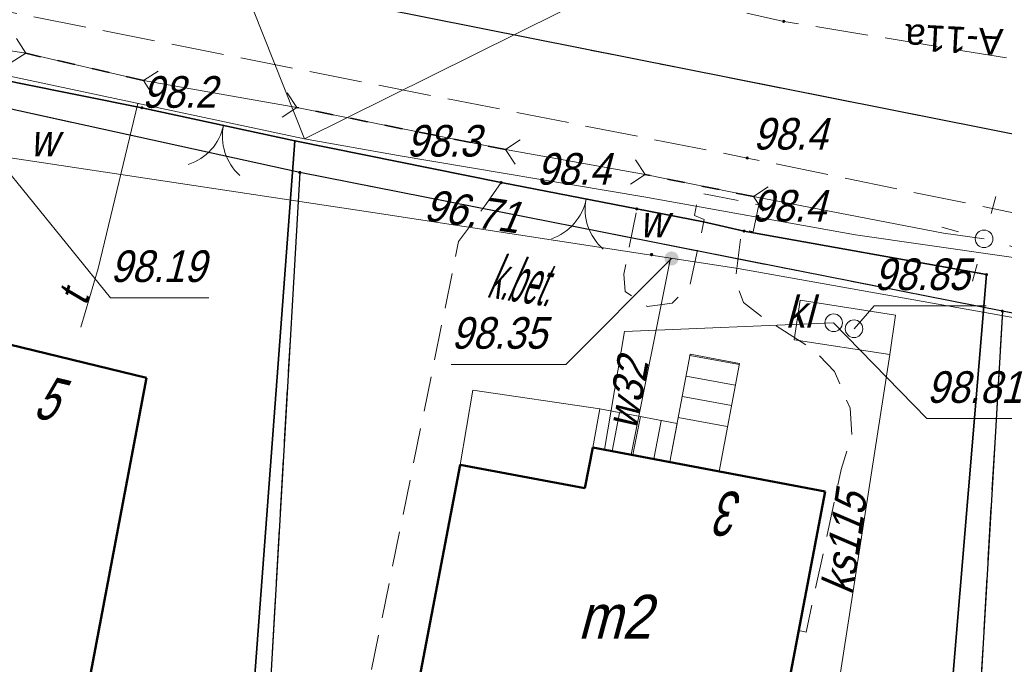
# Model space of a CAD drawing. Extents: x 6530721 to 6531385, y 5978377 to 5979143.
# Tile 31 of 146: x 6530848 to 6530876, y 5978920 to 5978938. Entities that reach past the tile are written whole.
import ezdxf
from ezdxf.enums import TextEntityAlignment as Align

# ---------------------------------------------------------------- set-up
doc = ezdxf.new("R2010")
doc.units = 0
for name, pattern in [('AB_rokocin 2014-08-13 AC2004$0$1.5_0.5', [2, 1.5, -0.5]), ('AB_rokocin 2014-08-13 AC2004$0$ib05_500', [1, 0.5, -0.5]), ('AB_rokocin 2014-08-13 AC2004$0$l217_500', [2, 1.5, -0.5]), ('AB_rokocin 2014-08-13 AC2004$0$l219_500', [0]), ('AB_rokocin 2014-08-13 AC2004$0$mz1.0_0.5', [1.5, 1, -0.5])]:
    doc.linetypes.add(name, pattern=pattern)
for name, color, linetype, lineweight in [('AB-wymiarowa', 7, 'Continuous', 30), ('AB_rokocin 2014-08-13 AC2004$0$203-Punkt załamania granicy działki nie stabilizowany', 7, 'Continuous', 18), ('AB_rokocin 2014-08-13 AC2004$0$217-Granica konturu klasyfikcyjnego', 7, 'Continuous', 18), ('AB_rokocin 2014-08-13 AC2004$0$219-Linia granicy', 7, 'Continuous', 18), ('AB_rokocin 2014-08-13 AC2004$0$312-Budynek', 7, 'Continuous', 18), ('AB_rokocin 2014-08-13 AC2004$0$312-Numer ewidencyjny budynku-Atr124', 7, 'Continuous', 18), ('AB_rokocin 2014-08-13 AC2004$0$352-schody (powierzchnia)', 7, 'Continuous', 18), ('AB_rokocin 2014-08-13 AC2004$0$433-Chodnik', 7, 'Continuous', 18), ('AB_rokocin 2014-08-13 AC2004$0$510-Podpora jednosłupowa symb.-SEPOW', 7, 'Continuous', 18), ('AB_rokocin 2014-08-13 AC2004$0$621-Punkt rzędnej przewodu-SWPOD', 7, 'Continuous', 18), ('AB_rokocin 2014-08-13 AC2004$0$621-Punkt rzędnej przewodu-SWPOD-Atr2', 7, 'Continuous', 18), ('AB_rokocin 2014-08-13 AC2004$0$685-Osadnik kanal. lokalnej szambo - obrys-SK', 7, 'Continuous', 18), ('AB_rokocin 2014-08-13 AC2004$0$685-Osadnik kanal. lokalnej szambo - obrys-SK-Atr17', 7, 'Continuous', 18), ('AB_rokocin 2014-08-13 AC2004$0$905-Brama w ogrodzeniu', 7, 'Continuous', 18), ('AB_rokocin 2014-08-13 AC2004$0$996-Tekst dodatkowy mały', 7, 'Continuous', 18), ('AB_rokocin 2014-08-13 AC2004$0$chodnik (powierzchnia)', 7, 'Continuous', 18), ('AB_rokocin 2014-08-13 AC2004$0$jezdnia (powierzchnia)', 7, 'Continuous', 18), ('AB_rokocin 2014-08-13 AC2004$0$krawężnik (linia)', 7, 'Continuous', 18), ('AB_rokocin 2014-08-13 AC2004$0$latarnia (punkt)', 7, 'Continuous', 18), ('AB_rokocin 2014-08-13 AC2004$0$ogrodzenie trwałe (linia)', 7, 'Continuous', 18), ('AB_rokocin 2014-08-13 AC2004$0$przepust (linia)', 7, 'Continuous', 18), ('AB_rokocin 2014-08-13 AC2004$0$przepust (linia) - symbol', 7, 'Continuous', 18), ('AB_rokocin 2014-08-13 AC2004$0$przewód elektroenergetyczny (linia)-SEPOD', 7, 'Continuous', 18), ('AB_rokocin 2014-08-13 AC2004$0$przewód kanalizacyjny (linia)-SK', 7, 'Continuous', 18), ('AB_rokocin 2014-08-13 AC2004$0$przewód kanalizacyjny (linia)-SK-Atr1', 7, 'Continuous', 18), ('AB_rokocin 2014-08-13 AC2004$0$przewód telekomunikacyjny (linia)-STPOD', 7, 'Continuous', 18), ('AB_rokocin 2014-08-13 AC2004$0$przewód telekomunikacyjny (linia)-STPOD-Atr1', 7, 'Continuous', 18), ('AB_rokocin 2014-08-13 AC2004$0$przewód wodociągowy (linia)-SW', 7, 'Continuous', 18), ('AB_rokocin 2014-08-13 AC2004$0$przewód wodociągowy (linia)-SW-Atr1', 7, 'Continuous', 18), ('AB_rokocin 2014-08-13 AC2004$0$punkt wysokościowy naturalny', 7, 'Continuous', 18), ('AB_rokocin 2014-08-13 AC2004$0$punkt wysokościowy naturalny-Atr2', 7, 'Continuous', 18), ('AB_rokocin 2014-08-13 AC2004$0$właz (punkt)-SK', 7, 'Continuous', 18), ('AB_rokocin 2014-08-13 AC2004$0$właz (punkt)-SK-Atr2', 7, 'Continuous', 18), ('AB_rokocin 2014-08-13 AC2004$0$zasuwa (punkt)-SW', 7, 'Continuous', 18), ('AB_rokocin 2014-08-13 AC2004$0$zasuwa (punkt)-SW-Atr17', 7, 'Continuous', 18), ('AB_rokocin 2014-08-13 AC2004$0$zasuwa (punkt)-SW-Atr2', 7, 'Continuous', 18)]:
    doc.layers.add(name, color=color, linetype=linetype, lineweight=lineweight)
for name, color, linetype in [('gaPionowe', 7, 'Continuous'), ('zzz.ga.oz_pion_wypelnienie', 7, 'Continuous'), ('zzz.gaVSDodTekst', 7, 'Continuous'), ('zzz.gaVSDomyslna', 7, 'Continuous'), ('zzz.gaVSNazwa', 7, 'Continuous'), ('zzz.gaVSStan', 7, 'Continuous'), ('zzz.gaVSWielkość', 7, 'Continuous')]:
    doc.layers.add(name, color=color, linetype=linetype)
doc.styles.add('AB_rokocin 2014-08-13 AC2004$0$Standard', font='txt')
doc.styles.add('GA4-ATR-TEXT', font='arial.ttf', dxfattribs={"width": 0.9})
doc.linetypes.add('AB_rokocin 2014-08-13 AC2004$0$902-500', pattern='A,3.75,0,[1,ksztalty.shx,S=0.5,R=0,X=0,Y=0],3.75', length=7.5)

# ---------------------------------------------------------------- blocks, each defined once
blk = doc.blocks.new('z.ga4.A_wyp_0')
at = {"color": 0, "linetype": 'Continuous', "lineweight": 0, "const_width": 30}
blk.add_lwpolyline([(356.5, 15), (-356.5, 15, -0.563712), (-391, 72.1), (-33.8, 690.9, -0.563661), (32.9, 692.3), (390.2, 73.5, -0.577186), (356.5, 15)], format="xyb", close=True, dxfattribs=at)
at = {"color": 0, "linetype": 'Continuous', "lineweight": 0}
blk.add_point((0, 725.4), dxfattribs=at)
blk = doc.blocks.new('z.ga4.A_wyp_1')
at = {"layer": 'zzz.ga.oz_pion_wypelnienie', "linetype": 'ByBlock', "lineweight": 0}
h = blk.add_hatch(color=0, dxfattribs=at)
edge = h.paths.add_edge_path()
edge.add_line((0, 30), (-356.5, 30))
edge.add_arc((-356.5, 54), 24, 211.17906, 270, ccw=False)
edge.add_arc((-356.5, 54), 24, 153.00562, 211.17906, ccw=False)
edge.add_line((-377.9, 64.9), (-20, 684.8))
edge.add_arc((-1.5, 674.1), 21.3, 87.60384, 150, ccw=False)
edge.add_arc((-1.8, 668.2), 27.3, 35.9661, 87.60384, ccw=False)
edge.add_line((20.3, 684.2), (378, 64.6))
edge.add_arc((359.5, 53.9), 21.4, -33.53983, 30.00266, ccw=False)
edge.add_arc((354.7, 57.1), 27.1, 272.94187, 326.46017, ccw=False)
edge.add_line((356.1, 30), (0, 30))
at = {"layer": 'zzz.ga.oz_pion_wypelnienie', "color": 0, "linetype": 'ByBlock', "lineweight": 0}
blk.add_lwpolyline([(0, 30), (-356.5, 30, -0.262443), (-377, 41.6, -0.259425), (-377.9, 64.9), (-20, 684.8, -0.279187), (-0.6, 695.4, -0.229204), (20.3, 684.2), (378, 64.6, -0.284586), (377.4, 42.1, -0.237857), (356.1, 30)], format="xyb", close=True, dxfattribs=at)
blk.add_point((0, 725.4), dxfattribs=at)
blk = doc.blocks.new('z.ga4.A-11a_1')
at = {"linetype": 'Continuous', "lineweight": 0}
blk.add_hatch(color=0, dxfattribs=at).paths.add_polyline_path([(315, 135), (225, 135, -0.168192), (85.9, 183.2), (53.9, 207.1, 0.332503), (-53.9, 207.1), (-85.9, 183.2, -0.168192), (-225, 135), (-315, 135), (-315, 90), (315, 90)])
blk = doc.blocks.new('A-11a-59150639148-vs')
at = {"layer": 'zzz.gaVSDomyslna', "color": 10, "lineweight": 0, "xscale": 0.8333333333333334, "yscale": 0.8333333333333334}
blk.add_blockref('z.ga4.A_wyp_0', (0, 0), dxfattribs=at)
at = {"layer": 'zzz.gaVSDomyslna', "color": 50, "lineweight": 0, "xscale": 0.8333333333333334, "yscale": 0.8333333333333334}
blk.add_blockref('z.ga4.A_wyp_1', (0, 0), dxfattribs=at)
at = {"layer": 'zzz.gaVSDomyslna', "color": 18, "lineweight": 0, "true_color": 0x000000, "xscale": 0.8333333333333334, "yscale": 0.8333333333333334}
blk.add_blockref('z.ga4.A-11a_1', (0, 0), dxfattribs=at)
at = {"layer": 'zzz.gaVSDodTekst', "style": 'GA4-ATR-TEXT', "flags": 1}
blk.add_attdef('AddText', (0, 0), '', height=1, dxfattribs=at)
at = {"layer": 'zzz.gaVSDomyslna', "style": 'GA4-ATR-TEXT', "flags": 1}
for tag in ['Width', 'Height', 'Position', 'Route']:
    blk.add_attdef(tag, (0, 0), '', height=1, dxfattribs=at)
at = {"layer": 'zzz.gaVSNazwa', "style": 'GA4-ATR-TEXT'}
blk.add_attdef('Name', (475, 377.259375), '', height=150, dxfattribs=at)
at = {"layer": 'zzz.gaVSStan', "style": 'GA4-ATR-TEXT'}
blk.add_attdef('State', (475, 122.259375), '', height=150, dxfattribs=at)
at = {"layer": 'zzz.gaVSWielkość', "style": 'GA4-ATR-TEXT', "flags": 1}
blk.add_attdef('Size', (0, 0), '', height=1, dxfattribs=at)
blk = doc.blocks.new('AB_rokocin 2014-08-13 AC2004$0$PW01')
at = {"linetype": 'Continuous', "lineweight": 13}
h = blk.add_hatch(color=0, dxfattribs=at)
edge = h.paths.add_edge_path()
edge.add_arc((0, 0), 0.045, 0, 360)
blk = doc.blocks.new('AB_rokocin 2014-08-13 AC2004$0$905')
at = {"color": 0, "linetype": 'Continuous', "lineweight": 0}
for centre, start, end in [((-1.5, 0), 0, 60), ((1.5, 0), 120, 180)]:
    blk.add_arc(centre, 1.5, start, end, dxfattribs=at)
blk = doc.blocks.new('AB_rokocin 2014-08-13 AC2004$0$621')
at = {"linetype": 'Continuous', "lineweight": 0}
h = blk.add_hatch(color=0, dxfattribs=at)
edge = h.paths.add_edge_path()
edge.add_arc((0, 0), 0.05, 0, 360)
blk = doc.blocks.new('AB_rokocin 2014-08-13 AC2004$0$US25')
at = {"linetype": 'Continuous', "lineweight": 0}
h = blk.add_hatch(color=0, dxfattribs=at)
edge = h.paths.add_edge_path()
edge.add_arc((0, 0), 0.2, 0, 360)
blk = doc.blocks.new('AB_rokocin 2014-08-13 AC2004$0$US22')
at = {"color": 0, "linetype": 'Continuous', "lineweight": 13}
blk.add_circle((0, 0), 0.25, dxfattribs=at)
blk = doc.blocks.new('AB_rokocin 2014-08-13 AC2004$0$SM01')
at = {"color": 0, "linetype": 'Continuous', "lineweight": 13}
for p, q in [((-0.531, 0.53), (-0.884, 0.883)), ((0.53, 0.53), (0.883, 0.883)), ((-0.531, -0.531), (-0.884, -0.884)), ((0.53, -0.531), (0.883, -0.884))]:
    blk.add_line(p, q, dxfattribs=at)
blk = doc.blocks.new('AB_rokocin 2014-08-13 AC2004$0$510')
at = {"color": 0, "linetype": 'Continuous', "lineweight": 0}
blk.add_circle((0, 0), 0.25, dxfattribs=at)
blk = doc.blocks.new('AB_rokocin 2014-08-13 AC2004$0$IB05')
at = {"color": 0, "linetype": 'Continuous', "lineweight": 13}
for q in [(0.354, 0.354), (0.354, -0.354)]:
    blk.add_line((0, 0), q, dxfattribs=at)
blk = doc.blocks.new('AB_rokocin 2014-08-13 AC2004$0$203')
at = {"linetype": 'Continuous', "lineweight": 0}
h = blk.add_hatch(color=0, dxfattribs=at)
edge = h.paths.add_edge_path()
edge.add_arc((0, 0), 0.045, 0, 360)
blk = doc.blocks.new('AB_rokocin 2014-08-13 AC2004')
at = {"layer": 'AB_rokocin 2014-08-13 AC2004$0$217-Granica konturu klasyfikcyjnego', "color": 3, "linetype": 'AB_rokocin 2014-08-13 AC2004$0$l217_500', "lineweight": 18, "flags": 128}
for points in [[(6530781.718, 5978953.945), (6530896.92, 5978931.04)], [(6530781.718, 5978953.945), (6530896.92, 5978931.04)], [(6530836.09, 5978938.41), (6530855.81, 5978934.09)], [(6530836.09, 5978938.41), (6530855.81, 5978934.09)], [(6530853.88, 5978900.46), (6530855.81, 5978934.09)], [(6530853.88, 5978900.46), (6530855.81, 5978934.09)], [(6530855.81, 5978934.09), (6530875.8, 5978930.14)], [(6530855.81, 5978934.09), (6530875.8, 5978930.14)], [(6530873.77, 5978895.1), (6530875.8, 5978930.14)], [(6530873.77, 5978895.1), (6530875.8, 5978930.14)], [(6530875.8, 5978930.14), (6530896.71, 5978926.1)], [(6530875.8, 5978930.14), (6530896.71, 5978926.1)]]:
    blk.add_lwpolyline(points, dxfattribs=at)
at = {"layer": 'AB_rokocin 2014-08-13 AC2004$0$219-Linia granicy', "color": 92, "linetype": 'AB_rokocin 2014-08-13 AC2004$0$l219_500', "lineweight": 30, "flags": 128}
for points in [[(6530896.92, 5978931.04), (6530781.718, 5978953.945)], [(6530896.92, 5978931.04), (6530781.718, 5978953.945)], [(6530855.81, 5978934.09), (6530836.09, 5978938.41)], [(6530855.81, 5978934.09), (6530836.09, 5978938.41)], [(6530855.81, 5978934.09), (6530853.88, 5978900.46)], [(6530855.81, 5978934.09), (6530853.88, 5978900.46)], [(6530875.8, 5978930.14), (6530855.81, 5978934.09)], [(6530875.8, 5978930.14), (6530855.81, 5978934.09)], [(6530875.8, 5978930.14), (6530873.77, 5978895.1)], [(6530875.8, 5978930.14), (6530873.77, 5978895.1)], [(6530896.71, 5978926.1), (6530875.8, 5978930.14)], [(6530896.71, 5978926.1), (6530875.8, 5978930.14)]]:
    blk.add_lwpolyline(points, dxfattribs=at)
at = {"layer": 'AB_rokocin 2014-08-13 AC2004$0$312-Budynek', "color": 250, "linetype": 'Continuous', "lineweight": 50, "flags": 128}
for points in [[(6530847.19, 5978929.28), (6530851.45, 5978928.24)], [(6530851.45, 5978928.24), (6530849.73, 5978919.15)], [(6530863.92, 5978925.1), (6530864.15, 5978926.26)], [(6530864.15, 5978926.26), (6530870.76, 5978925.01)], [(6530858.75, 5978917.25), (6530860.37, 5978925.77)], [(6530860.37, 5978925.77), (6530863.92, 5978925.1)], [(6530870.76, 5978925.01), (6530868.92, 5978915.32)]]:
    blk.add_lwpolyline(points, dxfattribs=at)
at = {"layer": 'AB_rokocin 2014-08-13 AC2004$0$352-schody (powierzchnia)', "color": 252, "linetype": 'Continuous', "lineweight": 18}
for p, q in [((6530866.34, 5978925.85), (6530866.92, 5978928.92)), ((6530868.32, 5978928.62), (6530866.91, 5978928.88)), ((6530866.92, 5978928.92), (6530868.32, 5978928.65)), ((6530868.32, 5978928.65), (6530867.74, 5978925.58)), ((6530868.2, 5978928.03), (6530866.8, 5978928.29)), ((6530868.09, 5978927.45), (6530866.7, 5978927.71)), ((6530864.35, 5978927.36), (6530864.15, 5978926.26)), ((6530866.55, 5978926.94), (6530864.35, 5978927.36)), ((6530864.91, 5978927.25), (6530864.7, 5978926.15)), ((6530865.5, 5978927.14), (6530865.29, 5978926.05)), ((6530866.09, 5978927.02), (6530865.88, 5978925.94)), ((6530867.97, 5978926.86), (6530866.58, 5978927.11)), ((6530866.34, 5978925.85), (6530866.55, 5978926.94)), ((6530864.15, 5978926.26), (6530866.34, 5978925.85)), ((6530867.74, 5978925.58), (6530866.34, 5978925.85))]:
    blk.add_line(p, q, dxfattribs=at)
at = {"layer": 'AB_rokocin 2014-08-13 AC2004$0$685-Osadnik kanal. lokalnej szambo - obrys-SK', "color": 7, "linetype": 'Continuous', "lineweight": 18, "flags": 128}
blk.add_lwpolyline([(6530870.05, 5978930.45), (6530872.76, 5978930.03), (6530872.6, 5978928.91), (6530869.88, 5978929.32)], close=True, dxfattribs=at)
at = {"layer": 'AB_rokocin 2014-08-13 AC2004$0$chodnik (powierzchnia)', "color": 252, "linetype": 'AB_rokocin 2014-08-13 AC2004$0$mz1.0_0.5', "lineweight": 18, "flags": 128}
for points in [[(6530861.54, 5978933.8), (6530861.1, 5978933.18), (6530860.33, 5978932.12), (6530857.47, 5978918.07), (6530858.75, 5978917.25)], [(6530870.01, 5978921.05), (6530870.22, 5978921), (6530871.21, 5978925.63), (6530871.52, 5978926.62), (6530871.47, 5978927.38), (6530871.02, 5978928.42), (6530870.43, 5978929.04), (6530868.99, 5978929.96), (6530868.44, 5978930.39), (6530868.2, 5978931.01), (6530868.38, 5978932.47), (6530868.71, 5978932.4), (6530868.87, 5978933.17), (6530867.16, 5978933.51), (6530867.04, 5978932.86), (6530867.32, 5978932.75), (6530866.91, 5978930.87), (6530866.41, 5978930.37), (6530865.7, 5978930.27), (6530865.07, 5978930.7), (6530865.03, 5978931.19), (6530865.4, 5978933.05)]]:
    blk.add_lwpolyline(points, dxfattribs=at)
at = {"layer": 'AB_rokocin 2014-08-13 AC2004$0$jezdnia (powierzchnia)', "color": 252, "linetype": 'AB_rokocin 2014-08-13 AC2004$0$1.5_0.5', "lineweight": 18, "flags": 128}
for points in [[(6530782.067, 5978954.705), (6530788.82, 5978953.31), (6530801.41, 5978951.87), (6530814.78, 5978949.01), (6530840.83, 5978944.64), (6530869.58, 5978938.39), (6530893.95, 5978934.39), (6530893.53, 5978929.35), (6530868.54, 5978934.5)], [(6530840.4, 5978940.07), (6530868.54, 5978934.5)]]:
    blk.add_lwpolyline(points, dxfattribs=at)
at = {"layer": 'AB_rokocin 2014-08-13 AC2004$0$krawężnik (linia)', "color": 252, "linetype": 'Continuous', "lineweight": 18, "flags": 128}
blk.add_lwpolyline([(6530860.37, 5978925.77), (6530860.73, 5978927.89), (6530864.35, 5978927.36)], dxfattribs=at)
at = {"layer": 'AB_rokocin 2014-08-13 AC2004$0$ogrodzenie trwałe (linia)', "color": 252, "linetype": 'AB_rokocin 2014-08-13 AC2004$0$902-500', "lineweight": 35, "flags": 128}
for points in [[(6530826.71, 5978907.79), (6530814.46, 5978910.94), (6530816.82, 5978942.5), (6530831.86, 5978939.76), (6530835.4, 5978939.1), (6530836.42, 5978938.97), (6530843.02, 5978937.6), (6530846.7, 5978936.87), (6530847.78, 5978936.64), (6530851.32, 5978935.93), (6530855.67, 5978934.99)], [(6530875.35, 5978931.18), (6530872.55, 5978897.7), (6530853.23, 5978902.42), (6530855.67, 5978934.99), (6530861.54, 5978933.8), (6530865.4, 5978933.05), (6530867.3, 5978932.68), (6530868.45, 5978932.42)], [(6530868.45, 5978932.42), (6530875.35, 5978931.18)]]:
    blk.add_lwpolyline(points, dxfattribs=at)
at = {"layer": 'AB_rokocin 2014-08-13 AC2004$0$przepust (linia)', "color": 7, "linetype": 'AB_rokocin 2014-08-13 AC2004$0$ib05_500', "lineweight": 35, "flags": 128}
for points in [[(6530851.36, 5978936.71), (6530848.02, 5978937.48)], [(6530861.66, 5978934.74), (6530855.73, 5978935.94)], [(6530868.72, 5978933.4), (6530865.64, 5978934.03)]]:
    blk.add_lwpolyline(points, dxfattribs=at)
at = {"layer": 'AB_rokocin 2014-08-13 AC2004$0$przewód elektroenergetyczny (linia)-SEPOD', "color": 1, "linetype": 'Continuous', "lineweight": 18, "flags": 128}
blk.add_lwpolyline([(6530793.06, 5978902.61), (6530793.84, 5978915.8), (6530794.12, 5978916.26), (6530793.96, 5978917.47), (6530794.62, 5978928.8), (6530795.73, 5978940.89), (6530796.73, 5978943.56), (6530797.9, 5978945.43), (6530800.72, 5978946.58), (6530813.46, 5978944.41), (6530815.93, 5978943.88), (6530817.01, 5978943.68), (6530818.21, 5978943.36), (6530832.01, 5978940.69), (6530836.69, 5978939.79), (6530843.08, 5978938.24), (6530848.02, 5978937.48), (6530851.36, 5978936.71), (6530855.73, 5978935.94), (6530861.66, 5978934.74), (6530865.64, 5978934.03), (6530868.72, 5978933.4), (6530874.13, 5978932.36), (6530875.28, 5978932.2)], dxfattribs=at)
at = {"layer": 'AB_rokocin 2014-08-13 AC2004$0$przewód kanalizacyjny (linia)-SK', "color": 34, "linetype": 'Continuous', "lineweight": 18, "flags": 128}
for points in [[(6530864.48, 5978926.2), (6530865.05, 5978929.56), (6530871, 5978929.81)], [(6530866.24, 5978902.57), (6530870.77, 5978917.1), (6530872.6, 5978928.91)]]:
    blk.add_lwpolyline(points, dxfattribs=at)
at = {"layer": 'AB_rokocin 2014-08-13 AC2004$0$przewód telekomunikacyjny (linia)-STPOD', "color": 30, "linetype": 'Continuous', "lineweight": 18, "flags": 128}
for points in [[(6530855.94, 5978935.05), (6530848.04, 5978954.94)], [(6530855.94, 5978935.05), (6530884.99, 5978949.47), (6530885.75, 5978953.21)], [(6530855.94, 5978935.05), (6530831.05, 5978940.35), (6530828.96, 5978928.38)], [(6530851.2, 5978936.05), (6530850.07, 5978931.35), (6530849.58, 5978929.68)], [(6530855.94, 5978935.05), (6530858.61, 5978934.57), (6530865.6, 5978933.39), (6530871.62, 5978932.31), (6530879.82, 5978931.14), (6530887.03, 5978930.04), (6530898.02, 5978928.49)]]:
    blk.add_lwpolyline(points, dxfattribs=at)
at = {"layer": 'AB_rokocin 2014-08-13 AC2004$0$przewód wodociągowy (linia)-SW', "color": 5, "linetype": 'Continuous', "lineweight": 18, "flags": 128}
for points in [[(6530813.14, 5978945.79), (6530815.5, 5978945.4), (6530831.02, 5978941.93), (6530837.43, 5978940.6), (6530837.11, 5978936.2), (6530847.32, 5978934.54), (6530857.89, 5978932.95), (6530868.28, 5978931.35), (6530883.97, 5978928.56), (6530896.71, 5978927.25), (6530906.36, 5978926.28)], [(6530865.24, 5978926.06), (6530866.36, 5978931.65)]]:
    blk.add_lwpolyline(points, dxfattribs=at)
at = {"layer": 'AB_rokocin 2014-08-13 AC2004$0$właz (punkt)-SK-Atr2', "color": 34, "linetype": 'ByBlock', "flags": 128}
for points in [[(6530871.58, 5978929.64), (6530872.15, 5978930.29), (6530875.344, 5978930.29)], [(6530871, 5978929.81), (6530873.65, 5978927.08), (6530876.468, 5978927.08)]]:
    blk.add_lwpolyline(points, dxfattribs=at)
at = {"layer": 'AB_rokocin 2014-08-13 AC2004$0$zasuwa (punkt)-SW-Atr2', "color": 5, "linetype": 'ByBlock', "flags": 128}
for points in [[(6530847.14, 5978934.56), (6530850.42, 5978930.52), (6530853.219, 5978930.52)], [(6530866.39, 5978931.64), (6530863.38, 5978928.62), (6530860.122, 5978928.62)]]:
    blk.add_lwpolyline(points, dxfattribs=at)
at = {"layer": 'AB_rokocin 2014-08-13 AC2004$0$203-Punkt załamania granicy działki nie stabilizowany', "color": 7, "linetype": 'Continuous', "lineweight": 18, "rotation": 171.887}
for p in [(6530855.81, 5978934.09), (6530875.8, 5978930.14)]:
    blk.add_blockref('AB_rokocin 2014-08-13 AC2004$0$203', p, dxfattribs=at)
at = {"layer": 'AB_rokocin 2014-08-13 AC2004$0$510-Podpora jednosłupowa symb.-SEPOW', "color": 7, "linetype": 'Continuous', "lineweight": 18}
blk.add_blockref('AB_rokocin 2014-08-13 AC2004$0$510', (6530875.28, 5978932.2), dxfattribs=at)
at = {"layer": 'AB_rokocin 2014-08-13 AC2004$0$621-Punkt rzędnej przewodu-SWPOD', "color": 5, "linetype": 'Continuous', "lineweight": 18}
blk.add_blockref('AB_rokocin 2014-08-13 AC2004$0$621', (6530865.82, 5978931.75), dxfattribs=at)
at = {"layer": 'AB_rokocin 2014-08-13 AC2004$0$905-Brama w ogrodzeniu', "color": 252, "linetype": 'Continuous', "lineweight": 35}
for p, rotation in [((6530853.64, 5978935.43), 168.052), ((6530863.96, 5978933.33), 168.736)]:
    blk.add_blockref('AB_rokocin 2014-08-13 AC2004$0$905', p, dxfattribs=dict(at, rotation=rotation))
at = {"layer": 'AB_rokocin 2014-08-13 AC2004$0$latarnia (punkt)', "color": 7, "linetype": 'Continuous', "lineweight": 18, "rotation": 29.64699999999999}
blk.add_blockref('AB_rokocin 2014-08-13 AC2004$0$SM01', (6530875.28, 5978932.2), dxfattribs=at)
at = {"layer": 'AB_rokocin 2014-08-13 AC2004$0$przepust (linia) - symbol', "color": 7, "linetype": 'Continuous', "lineweight": 35}
for p, rotation in [((6530848.02, 5978937.48), 167.018), ((6530851.36, 5978936.71), 347.018), ((6530855.73, 5978935.94), 168.5599999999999), ((6530861.66, 5978934.74), 348.5599999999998), ((6530865.64, 5978934.03), 168.4400000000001), ((6530868.72, 5978933.4), 348.44)]:
    blk.add_blockref('AB_rokocin 2014-08-13 AC2004$0$IB05', p, dxfattribs=dict(at, rotation=rotation))
at = {"layer": 'AB_rokocin 2014-08-13 AC2004$0$punkt wysokościowy naturalny', "color": 7, "linetype": 'Continuous', "lineweight": 13}
for p in [(6530869.58, 5978938.39), (6530851.32, 5978935.93), (6530868.54, 5978934.5), (6530861.54, 5978933.8), (6530865.4, 5978933.05), (6530868.45, 5978932.42), (6530875.35, 5978931.18)]:
    blk.add_blockref('AB_rokocin 2014-08-13 AC2004$0$PW01', p, dxfattribs=at)
at = {"layer": 'AB_rokocin 2014-08-13 AC2004$0$właz (punkt)-SK', "color": 7, "linetype": 'Continuous', "lineweight": 18}
for p in [(6530871, 5978929.81), (6530871.58, 5978929.64)]:
    blk.add_blockref('AB_rokocin 2014-08-13 AC2004$0$US22', p, dxfattribs=at)
at = {"layer": 'AB_rokocin 2014-08-13 AC2004$0$zasuwa (punkt)-SW', "color": 7, "linetype": 'Continuous', "lineweight": 13, "rotation": 348.651}
blk.add_blockref('AB_rokocin 2014-08-13 AC2004$0$US25', (6530866.39, 5978931.64), dxfattribs=at)
at = {"layer": 'AB_rokocin 2014-08-13 AC2004$0$312-Numer ewidencyjny budynku-Atr124', "color": 7, "linetype": 'ByBlock', "lineweight": 20, "style": 'AB_rokocin 2014-08-13 AC2004$0$Standard', "oblique": 15, "width": 0.896}
blk.add_text('m2', height=1.25, dxfattribs=at).set_placement((6530864.76, 5978921.44), align=Align.MIDDLE_CENTER)
at = {"layer": 'AB_rokocin 2014-08-13 AC2004$0$433-Chodnik', "color": 252, "linetype": 'Continuous', "lineweight": 20, "style": 'AB_rokocin 2014-08-13 AC2004$0$Standard', "oblique": 15, "width": 0.438}
blk.add_text('k.bet.', height=1.25, rotation=351.254, dxfattribs=at).set_placement((6530861.11, 5978930.54))
at = {"layer": 'AB_rokocin 2014-08-13 AC2004$0$621-Punkt rzędnej przewodu-SWPOD-Atr2', "color": 5, "linetype": 'ByBlock', "lineweight": 20, "style": 'AB_rokocin 2014-08-13 AC2004$0$Standard', "oblique": 15, "width": 0.9}
blk.add_text('96.71', height=0.9, rotation=352.014, dxfattribs=at).set_placement((6530859.32, 5978932.73))
at = {"layer": 'AB_rokocin 2014-08-13 AC2004$0$685-Osadnik kanal. lokalnej szambo - obrys-SK-Atr17', "color": 7, "linetype": 'ByBlock', "lineweight": 20, "style": 'AB_rokocin 2014-08-13 AC2004$0$Standard', "oblique": 15, "width": 0.9}
blk.add_text('kl', height=0.9, dxfattribs=at).set_placement((6530869.63, 5978929.67))
at = {"layer": 'AB_rokocin 2014-08-13 AC2004$0$996-Tekst dodatkowy mały', "color": 7, "linetype": 'Continuous', "lineweight": 20, "style": 'AB_rokocin 2014-08-13 AC2004$0$Standard', "oblique": 15}
for s, rotation, width, p in [('5', 346.64, 0.656, (6530848.2, 5978927.13)), ('3', 180, 0.698, (6530868.43, 5978925))]:
    blk.add_text(s, height=1.25, rotation=rotation, dxfattribs=dict(at, width=width)).set_placement(p)
at = {"layer": 'AB_rokocin 2014-08-13 AC2004$0$przewód kanalizacyjny (linia)-SK-Atr1', "color": 34, "linetype": 'ByBlock', "lineweight": 20, "style": 'AB_rokocin 2014-08-13 AC2004$0$Standard', "oblique": 15, "width": 0.9}
blk.add_text('ks115', height=0.9, rotation=81.765, dxfattribs=at).set_placement((6530871.54, 5978922.04))
at = {"layer": 'AB_rokocin 2014-08-13 AC2004$0$przewód telekomunikacyjny (linia)-STPOD-Atr1', "color": 30, "linetype": 'ByBlock', "lineweight": 20, "style": 'AB_rokocin 2014-08-13 AC2004$0$Standard', "oblique": 15, "width": 0.9}
blk.add_text('t', height=0.9, rotation=74.389, dxfattribs=at).set_placement((6530849.75, 5978930.26))
at = {"layer": 'AB_rokocin 2014-08-13 AC2004$0$przewód wodociągowy (linia)-SW-Atr1', "color": 5, "linetype": 'ByBlock', "lineweight": 20, "style": 'AB_rokocin 2014-08-13 AC2004$0$Standard', "oblique": 15, "width": 0.9}
blk.add_text('w32', height=0.9, rotation=79.479, dxfattribs=at).set_placement((6530865.38, 5978926.73))
at = {"layer": 'AB_rokocin 2014-08-13 AC2004$0$punkt wysokościowy naturalny-Atr2', "color": 252, "linetype": 'ByBlock', "lineweight": 20, "style": 'AB_rokocin 2014-08-13 AC2004$0$Standard', "oblique": 15, "width": 0.9}
for s, p in [('98.2', (6530851.32, 5978935.93)), ('98.4', (6530868.71, 5978934.74)), ('98.3', (6530858.84, 5978934.54)), ('98.4', (6530862.54, 5978933.74)), ('98.4', (6530868.67, 5978932.69))]:
    blk.add_text(s, height=0.9, dxfattribs=at).set_placement(p)
at = {"layer": 'AB_rokocin 2014-08-13 AC2004$0$właz (punkt)-SK-Atr2', "color": 34, "linetype": 'ByBlock', "lineweight": 20, "style": 'AB_rokocin 2014-08-13 AC2004$0$Standard', "oblique": 15, "width": 0.9}
for s, p in [('98.85', (6530872.15, 5978930.74)), ('98.81', (6530873.65, 5978927.53))]:
    blk.add_text(s, height=0.9, dxfattribs=at).set_placement(p)
at = {"layer": 'AB_rokocin 2014-08-13 AC2004$0$zasuwa (punkt)-SW-Atr17', "color": 7, "linetype": 'ByBlock', "lineweight": 20, "style": 'AB_rokocin 2014-08-13 AC2004$0$Standard', "oblique": 15, "width": 0.9}
for p in [(6530848.13, 5978934.55), (6530865.47, 5978932.24)]:
    blk.add_text('w', height=0.9, dxfattribs=at).set_placement(p)
at = {"layer": 'AB_rokocin 2014-08-13 AC2004$0$zasuwa (punkt)-SW-Atr2', "color": 5, "linetype": 'ByBlock', "lineweight": 20, "style": 'AB_rokocin 2014-08-13 AC2004$0$Standard', "oblique": 15, "width": 0.9}
for s, p in [('98.19', (6530850.42, 5978930.97)), ('98.35', (6530860.122, 5978929.07))]:
    blk.add_text(s, height=0.9, dxfattribs=at).set_placement(p)

msp = doc.modelspace()

# ---------------------------------------------------------------- block references
at = {"layer": 'AB-wymiarowa'}
msp.add_blockref('AB_rokocin 2014-08-13 AC2004', (0, 0), dxfattribs=at)

# ---------------------------------------------------------------- next in the draw order: block references
at = {"layer": 'gaPionowe', "xscale": 0.005, "yscale": 0.005, "zscale": 0.005, "rotation": 176.9855696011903}
msp.add_blockref('A-11a-59150639148-vs', (6530878.313, 5978939.929), dxfattribs=at).add_auto_attribs({'Name': 'A-11a', 'State': 'prj'})

doc.saveas('drawing.dxf')
